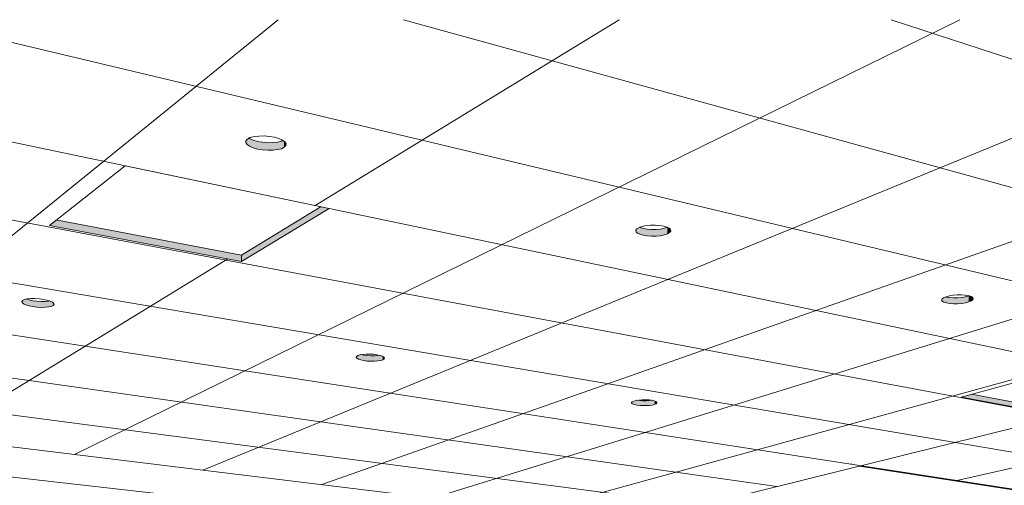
# Model space of a CAD drawing. Header units: metres. Extents: x -1.7 to 80, y -8.6 to 1.8.
# Tile 38 of 79: x 79.91138 to 79.92641, y 1.75586 to 1.76297. Entities that reach past the tile are written whole.
import ezdxf

# ---------------------------------------------------------------- set-up
doc = ezdxf.new("R2010")
doc.units = ezdxf.units.M
doc.layers.add('A-CLNG', color=13, linetype='Continuous', lineweight=9)
doc.layers.add('A-CLNG-PATT', color=13, linetype='Continuous', lineweight=9)

# ---------------------------------------------------------------- blocks, each defined once
blk = doc.blocks.new('FP_7-paginação RESTAURANTE-BALCÃO DISTRIBUIÇÃO')
at = {"layer": 'A-CLNG-PATT', "lineweight": 18}
for p, q in [((-4.103953, 1.762965), (-4.074037, 1.756697)), ((-4.098509, 1.756867), (-4.090981, 1.762965)), ((-4.09651, 1.762965), (-4.074096, 1.757626)), ((-4.094091, 1.75633), (-4.080574, 1.762965)), ((-4.092132, 1.756091), (-4.07537, 1.762965)), ((-4.090418, 1.760128), (-4.085777, 1.762965)), ((-4.090315, 1.75587), (-4.070167, 1.762965)), ((-4.089066, 1.762965), (-4.074174, 1.758856)), ((-4.081622, 1.762965), (-4.074282, 1.760559)), ((-4.10459, 1.761692), (-4.073991, 1.755969)), ((-4.104708, 1.760578), (-4.073953, 1.755384)), ((-4.088626, 1.755665), (-4.074253, 1.760099)), ((-4.104805, 1.759658), (-4.073923, 1.754903)), ((-4.095552, 1.75699), (-4.09175, 1.759314)), ((-4.08705, 1.755473), (-4.074183, 1.759005)), ((-4.104887, 1.758885), (-4.083368, 1.755841)), ((-4.104957, 1.758227), (-4.084528, 1.755554)), ((-4.08064, 1.755927), (-4.074082, 1.757402)), ((-4.082107, 1.756152), (-4.079013, 1.756917))]:
    blk.add_line(p, q, dxfattribs=at)

msp = doc.modelspace()

# ---------------------------------------------------------------- hatches: boundary and pattern name
at = {"layer": 'A-CLNG'}
for points in [[(79.915193, 1.760972), (79.915244, 1.760973), (79.915292, 1.760978), (79.915336, 1.760986), (79.915373, 1.760997), (79.915404, 1.76101), (79.915416, 1.761018), (79.915415, 1.761115), (79.915402, 1.761125), (79.91537, 1.761112), (79.915332, 1.761101), (79.915287, 1.761093), (79.915244, 1.761089), (79.915193, 1.761087), (79.91513, 1.761089), (79.915076, 1.761095), (79.915024, 1.761104), (79.914975, 1.761116), (79.914942, 1.761126), (79.914904, 1.761142), (79.91487, 1.761161), (79.914854, 1.76115), (79.914837, 1.761131), (79.914831, 1.761115), (79.91483, 1.76111), (79.91483, 1.761097), (79.914832, 1.761087), (79.91484, 1.761073), (79.91485, 1.761062), (79.914873, 1.761043), (79.914904, 1.761026), (79.914942, 1.76101), (79.914986, 1.760997), (79.915035, 1.760986), (79.915087, 1.760978), (79.91514, 1.760973), (79.915168, 1.760972)], [(79.915416, 1.761018), (79.915435, 1.761034), (79.915444, 1.761052), (79.915445, 1.761052), (79.915445, 1.76107), (79.915441, 1.761082), (79.915435, 1.761093), (79.915426, 1.761105), (79.915416, 1.761114), (79.915416, 1.761026)], [(79.914762, 1.759276), (79.916105, 1.760083), (79.915981, 1.760114), (79.914762, 1.759374)], [(79.914762, 1.759276), (79.914762, 1.759374), (79.911927, 1.759911), (79.91183, 1.759826), (79.914647, 1.759298)], [(79.921051, 1.759661), (79.92112, 1.759664), (79.921184, 1.759672), (79.921222, 1.75968), (79.921256, 1.759691), (79.92127, 1.759697), (79.921268, 1.759798), (79.92123, 1.759785), (79.921204, 1.759778), (79.921162, 1.75977), (79.92112, 1.759765), (79.921051, 1.759762), (79.920983, 1.759765), (79.92094, 1.75977), (79.920885, 1.759781), (79.920865, 1.759787), (79.920835, 1.759799), (79.920812, 1.759784), (79.920797, 1.759769), (79.920789, 1.759754), (79.920789, 1.759738), (79.920797, 1.759723), (79.920812, 1.759709), (79.920835, 1.759697), (79.920865, 1.759685), (79.9209, 1.759676), (79.92094, 1.759669), (79.920983, 1.759664), (79.921028, 1.759661)], [(79.92127, 1.759697), (79.921294, 1.759709), (79.921311, 1.759723), (79.92132, 1.759738), (79.921321, 1.759753), (79.921314, 1.75977), (79.921299, 1.759785), (79.921274, 1.759801), (79.92127, 1.759798), (79.92127, 1.759703)], [(79.911725, 1.758575), (79.911784, 1.758577), (79.911834, 1.758584), (79.91186, 1.75859), (79.911881, 1.758599), (79.911889, 1.758603), (79.911889, 1.758645), (79.911872, 1.758658), (79.911848, 1.75867), (79.911833, 1.758674), (79.911784, 1.758667), (79.911725, 1.758665), (79.911662, 1.758667), (79.911599, 1.758674), (79.911539, 1.758685), (79.911487, 1.758699), (79.91147, 1.758704), (79.911444, 1.758696), (79.911423, 1.758685), (79.911414, 1.758676), (79.911409, 1.758665), (79.911411, 1.758653), (79.91142, 1.758641), (79.911436, 1.75863), (79.911458, 1.758619), (79.911487, 1.758608), (79.911539, 1.758594), (79.911599, 1.758584), (79.911662, 1.758577), (79.911705, 1.758575)], [(79.925659, 1.75863), (79.925722, 1.758632), (79.925783, 1.758639), (79.925838, 1.758649), (79.92587, 1.758658), (79.92587, 1.75875), (79.92582, 1.758737), (79.925763, 1.758727), (79.925701, 1.758722), (79.925636, 1.758721), (79.925578, 1.758725), (79.925531, 1.758733), (79.925513, 1.758735), (79.925482, 1.758719), (79.92547, 1.758709), (79.925461, 1.758698), (79.925457, 1.758685), (79.925462, 1.758674), (79.925473, 1.758663), (79.925492, 1.758654), (79.925516, 1.758645), (79.925546, 1.758639), (79.925599, 1.758632), (79.925639, 1.75863)], [(79.92587, 1.758658), (79.925897, 1.758669), (79.925918, 1.75868), (79.925932, 1.758691), (79.925939, 1.758704), (79.925939, 1.758716), (79.925932, 1.758728), (79.925918, 1.75874), (79.925895, 1.75875), (79.925882, 1.758754), (79.92587, 1.75875), (79.92587, 1.758664)], [(79.911889, 1.758603), (79.911899, 1.758613), (79.911902, 1.758624), (79.911896, 1.758637), (79.911889, 1.758643), (79.911889, 1.758608)], [(79.916759, 1.757753), (79.916813, 1.757755), (79.916862, 1.75776), (79.916902, 1.757769), (79.916922, 1.757776), (79.916922, 1.757829), (79.916902, 1.757838), (79.916877, 1.757844), (79.916847, 1.75784), (79.916795, 1.757835), (79.916741, 1.757835), (79.916685, 1.757838), (79.916633, 1.757844), (79.916573, 1.757853), (79.916548, 1.757845), (79.916527, 1.757833), (79.916521, 1.757827), (79.916517, 1.757817), (79.916518, 1.757807), (79.916527, 1.757798), (79.916541, 1.757788), (79.916561, 1.75778), (79.916601, 1.757769), (79.91665, 1.75776), (79.916704, 1.757755), (79.916741, 1.757753)], [(79.916922, 1.757776), (79.916937, 1.757785), (79.916945, 1.757794), (79.916947, 1.757803), (79.916942, 1.757813), (79.91693, 1.757824), (79.916922, 1.757828), (79.916922, 1.75778)], [(79.927356, 1.756906), (79.927356, 1.756914), (79.927356, 1.756978), (79.925913, 1.757251), (79.925754, 1.757206), (79.927312, 1.756914)], [(79.920912, 1.757075), (79.920979, 1.757077), (79.921024, 1.757083), (79.921062, 1.757091), (79.921072, 1.757094), (79.921072, 1.757149), (79.921041, 1.757158), (79.921034, 1.757159), (79.920995, 1.757153), (79.920933, 1.757149), (79.920882, 1.75715), (79.920833, 1.757153), (79.920788, 1.757157), (79.920751, 1.757147), (79.920731, 1.757136), (79.920722, 1.757128), (79.920719, 1.75712), (79.920722, 1.757112), (79.920731, 1.757104), (79.920745, 1.757097), (79.920776, 1.757088), (79.920816, 1.757081), (79.920862, 1.757076), (79.920896, 1.757075)], [(79.921072, 1.757094), (79.921096, 1.757104), (79.921106, 1.757113), (79.921109, 1.75712), (79.921106, 1.757129), (79.921096, 1.757138), (79.921079, 1.757147), (79.921072, 1.757148), (79.921072, 1.757097)]]:
    msp.add_hatch(color=256, dxfattribs=at).paths.add_polyline_path(points, flags=0)

# ---------------------------------------------------------------- linework, layer by layer
for p, q in [((79.91183, 1.759826), (79.912989, 1.760736)), ((79.912897, 1.760776), (79.912895, 1.760774)), ((79.912989, 1.760736), (79.916105, 1.760083)), ((79.914762, 1.759374), (79.915981, 1.760114)), ((79.916105, 1.760083), (79.914762, 1.759276)), ((79.911927, 1.759911), (79.914762, 1.759374)), ((79.914762, 1.759276), (79.91183, 1.759826)), ((79.92127, 1.759799), (79.921274, 1.759801)), ((79.914762, 1.759276), (79.914762, 1.759374)), ((79.92587, 1.75875), (79.925883, 1.758754)), ((79.911902, 1.758619), (79.911889, 1.758603)), ((79.90129, 1.757659), (79.920718, 1.755295)), ((79.925754, 1.757206), (79.927506, 1.757683)), ((79.927356, 1.756906), (79.925754, 1.757206)), ((79.925913, 1.757251), (79.927356, 1.756978)), ((79.901233, 1.757119), (79.921179, 1.754865)), ((79.924198, 1.756152), (79.920727, 1.755294)), ((79.924081, 1.756188), (79.924084, 1.756189)), ((79.932385, 1.754894), (79.924198, 1.756152))]:
    msp.add_line(p, q, dxfattribs=at)
for points in [[(79.915416, 1.761018, 0), (79.915373, 1.760997, 0), (79.915315, 1.760982, 0), (79.915244, 1.760973, 0), (79.915166, 1.760972, 0), (79.915087, 1.760978, 0), (79.91501, 1.760991, 0), (79.914942, 1.76101, 0), (79.914888, 1.761034, 0), (79.91485, 1.761062, 0), (79.914831, 1.76109, 0), (79.914833, 1.761119, 0), (79.914857, 1.761144, 0)], [(79.914857, 1.761144, 0), (79.914899, 1.761166, 0), (79.914959, 1.761182, 0), (79.91503, 1.76119, 0), (79.91511, 1.761192, 0), (79.915191, 1.761185, 0), (79.915268, 1.761172, 0), (79.915337, 1.761152, 0), (79.915391, 1.761128, 0), (79.915428, 1.7611, 0), (79.915445, 1.761071, 0), (79.915446, 1.761062, 0)], [(79.91487, 1.761161, 0), (79.914888, 1.76115, 0), (79.914942, 1.761126, 0), (79.91501, 1.761107, 0), (79.915087, 1.761094, 0), (79.915166, 1.761087, 0), (79.915244, 1.761089, 0), (79.915315, 1.761097, 0), (79.915373, 1.761113, 0), (79.915402, 1.761125, 0)], [(79.915444, 1.761052, 0), (79.915441, 1.761043, 0), (79.915416, 1.761018, 0)], [(79.920788, 1.759745, 0), (79.920789, 1.759753, 0), (79.920804, 1.759775, 0), (79.920837, 1.759794, 0)], [(79.92127, 1.759697, 0), (79.921222, 1.75968, 0), (79.921163, 1.759669, 0), (79.921097, 1.759662, 0), (79.921028, 1.759661, 0), (79.920961, 1.759666, 0), (79.9209, 1.759676, 0), (79.920849, 1.759691, 0), (79.920812, 1.759709, 0), (79.920792, 1.75973, 0), (79.920789, 1.759738, 0)], [(79.920835, 1.759799, 0), (79.920849, 1.759793, 0), (79.9209, 1.759778, 0), (79.920961, 1.759768, 0), (79.921028, 1.759763, 0), (79.921097, 1.759764, 0), (79.921163, 1.75977, 0), (79.921222, 1.759782, 0), (79.92127, 1.759799, 0)], [(79.920837, 1.759794, 0), (79.920885, 1.759811, 0), (79.920944, 1.759823, 0), (79.921011, 1.75983, 0), (79.921082, 1.759831, 0), (79.92115, 1.759826, 0), (79.921212, 1.759816, 0), (79.921262, 1.759801, 0), (79.921299, 1.759782, 0), (79.921318, 1.75976, 0), (79.92132, 1.759738, 0), (79.921303, 1.759716, 0), (79.92127, 1.759697, 0)], [(79.911421, 1.75868, 0), (79.91145, 1.758693, 0), (79.911492, 1.758703, 0), (79.911546, 1.758708, 0), (79.911607, 1.758709, 0), (79.911672, 1.758705, 0), (79.911735, 1.758697, 0), (79.911793, 1.758685, 0), (79.911842, 1.75867, 0), (79.911877, 1.758653, 0), (79.911898, 1.758636, 0), (79.911902, 1.758622, 0)], [(79.911472, 1.758704, 0), (79.911521, 1.758689, 0), (79.911578, 1.758677, 0), (79.911641, 1.758669, 0), (79.911705, 1.758665, 0), (79.911765, 1.758666, 0), (79.911818, 1.758671, 0), (79.911834, 1.758674, 0)], [(79.92587, 1.758658, 0), (79.92582, 1.758645, 0), (79.925763, 1.758636, 0), (79.925701, 1.758631, 0), (79.925639, 1.75863, 0), (79.925581, 1.758634, 0), (79.925531, 1.758642, 0), (79.925492, 1.758654, 0), (79.925467, 1.758669, 0), (79.925457, 1.758685, 0), (79.925464, 1.758703, 0), (79.925487, 1.75872, 0), (79.925525, 1.758736, 0)], [(79.925516, 1.758736, 0), (79.925531, 1.758733, 0), (79.925581, 1.758725, 0), (79.925639, 1.758721, 0), (79.925701, 1.758722, 0), (79.925763, 1.758727, 0), (79.92582, 1.758737, 0), (79.92587, 1.75875, 0)], [(79.925525, 1.758736, 0), (79.925575, 1.758749, 0), (79.925633, 1.758759, 0), (79.925696, 1.758765, 0), (79.925759, 1.758765, 0), (79.925818, 1.758761, 0), (79.925868, 1.758753, 0), (79.925907, 1.758741, 0), (79.925931, 1.758726, 0), (79.92594, 1.758709, 0), (79.925932, 1.758691, 0), (79.925908, 1.758674, 0), (79.92587, 1.758658, 0)], [(79.911889, 1.758603, 0), (79.91186, 1.75859, 0), (79.911818, 1.758581, 0), (79.911765, 1.758576, 0), (79.911705, 1.758575, 0), (79.911641, 1.758579, 0), (79.911578, 1.758587, 0), (79.911521, 1.758599, 0), (79.911472, 1.758613, 0), (79.911436, 1.75863, 0), (79.911414, 1.758647, 0), (79.91141, 1.758664, 0), (79.911421, 1.75868, 0)], [(79.916922, 1.757776, 0), (79.91689, 1.757765, 0), (79.916847, 1.757758, 0), (79.916796, 1.757754, 0), (79.916741, 1.757753, 0), (79.916685, 1.757756, 0), (79.916633, 1.757763, 0), (79.916587, 1.757772, 0), (79.916551, 1.757784, 0), (79.916527, 1.757798, 0), (79.916517, 1.757812, 0), (79.916521, 1.757826, 0), (79.916541, 1.757839, 0)], [(79.916541, 1.757839, 0), (79.916573, 1.757849, 0), (79.916616, 1.757857, 0), (79.916667, 1.757861, 0), (79.916723, 1.757862, 0), (79.91678, 1.757859, 0), (79.916833, 1.757852, 0), (79.916879, 1.757843, 0), (79.916915, 1.75783, 0), (79.916938, 1.757817, 0), (79.916947, 1.757802, 0), (79.916942, 1.757789, 0), (79.916922, 1.757776, 0)], [(79.916582, 1.757855, 0), (79.916587, 1.757854, 0), (79.916633, 1.757844, 0), (79.916685, 1.757838, 0), (79.916741, 1.757835, 0), (79.916796, 1.757835, 0), (79.916847, 1.75784, 0), (79.91688, 1.757845, 0)], [(79.920719, 1.75712, 0), (79.92072, 1.757124, 0), (79.920731, 1.757135, 0), (79.920755, 1.757146, 0)], [(79.921072, 1.757094, 0), (79.921038, 1.757085, 0), (79.920995, 1.757079, 0), (79.920946, 1.757075, 0), (79.920896, 1.757075, 0), (79.920846, 1.757077, 0), (79.920802, 1.757083, 0), (79.920764, 1.757091, 0), (79.920737, 1.757101, 0), (79.920722, 1.757112, 0), (79.92072, 1.757116, 0)], [(79.920755, 1.757146, 0), (79.92079, 1.757155, 0), (79.920833, 1.757161, 0), (79.920882, 1.757165, 0), (79.920933, 1.757165, 0), (79.920983, 1.757163, 0), (79.921028, 1.757157, 0), (79.921065, 1.757149, 0), (79.921092, 1.757139, 0), (79.921107, 1.757128, 0), (79.921108, 1.757116, 0), (79.921096, 1.757104, 0), (79.921072, 1.757094, 0)], [(79.920795, 1.757158, 0), (79.920802, 1.757157, 0), (79.920846, 1.757152, 0), (79.920896, 1.757149, 0), (79.920946, 1.75715, 0), (79.920995, 1.757153, 0), (79.921034, 1.757159, 0)]]:
    msp.add_polyline3d(points, dxfattribs=at)

# ---------------------------------------------------------------- block references
at = {"layer": 'A-CLNG', "lineweight": 18}
msp.add_blockref('FP_7-paginação RESTAURANTE-BALCÃO DISTRIBUIÇÃO', (84.006307, 0), dxfattribs=at)

doc.saveas('drawing.dxf')
